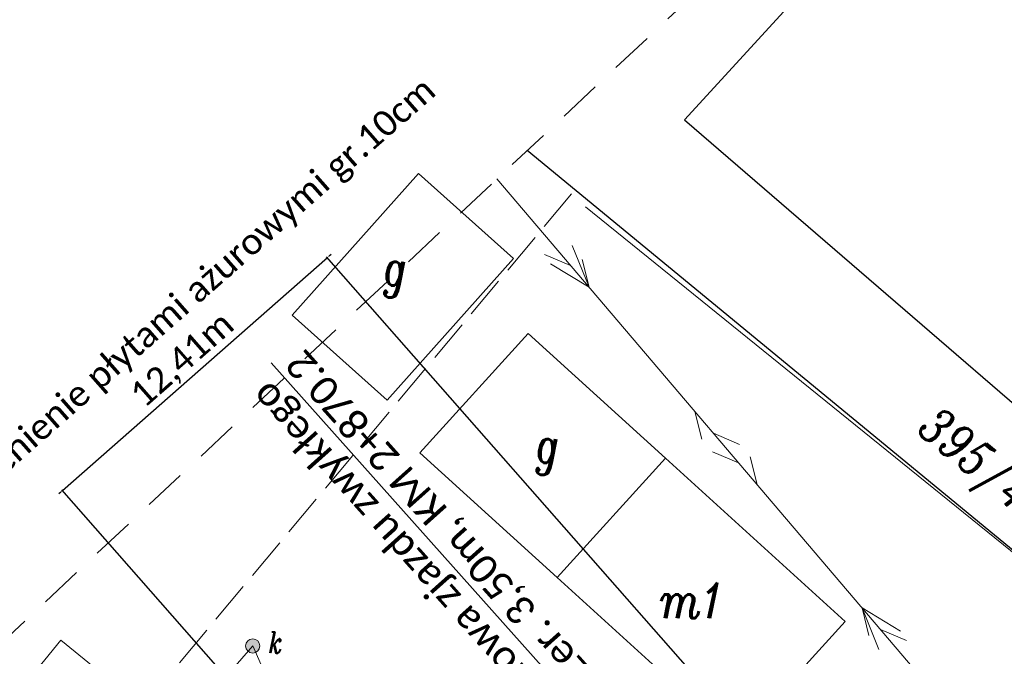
# Model space of a CAD drawing. Header units: metres. Extents: x -1 to 7476305, y 0 to 5497191.
# Tile 35 of 115: x 7474991 to 7475026, y 5496772 to 5496794. Entities that reach past the tile are written whole.
import ezdxf
from ezdxf.enums import TextEntityAlignment as Align

# ---------------------------------------------------------------- set-up
doc = ezdxf.new("R2010")
doc.units = ezdxf.units.M
for name, pattern in [('EGBK02-500', [2, 1.5, -0.5]), ('EGBO02-500', [2.5, 1.5, -1]), ('Krawedz', [0.75, 0.5, -0.25])]:
    doc.linetypes.add(name, pattern=pattern)
doc.layers.add('D_wymiary', color=7, linetype='Continuous')
for name, color, linetype, lineweight, true_color in [('EGBB01', 7, 'Continuous', 5, 0x0a0909), ('EGBD03', 7, 'Continuous', 5, 0x0a0909), ('EGBK02', 7, 'Continuous', 5, 0x0a0909), ('EGBO02', 7, 'Continuous', 5, 0x0a0909), ('KTOK05_01', 7, 'Continuous', 5, 0x0a0909), ('RTPW01', 7, 'Continuous', 5, 0x0a0909), ('suepnn', 7, 'Continuous', 5, 0x0a0909), ('SUPK_01', 7, 'Continuous', 5, 0x0a0909), ('sutp', 7, 'Continuous', 5, 0x0a0909), ('SUUS15_05_K', 7, 'Continuous', 5, 0x0a0909)]:
    doc.layers.add(name, color=color, linetype=linetype, lineweight=lineweight, true_color=true_color)
doc.layers.add('S-1_proj_obnizenia', color=7, linetype='Krawedz', lineweight=30)
doc.styles.add('! rom po 1.8mm', font='calibri.ttf', dxfattribs={"height": 0.9})
doc.styles.add('KAMIL', font='calibri.ttf', dxfattribs={"height": 0.75})
doc.styles.add('Style-ITALIC_1250', font='ITALIC_1250.shx')
doc.linetypes.add('KTOK05_01-500', pattern='A,3.75,[13,dgnlstyle-rozp_2015.shx,S=0.002778,R=0,X=0,Y=0],3.75', length=7.5)
doc.dimstyles.new('! 500', dxfattribs={"dimscale": 5, "dimtxt": 0.9, "dimasz": 0.18, "dimexe": 0.08, "dimexo": 0.04, "dimgap": 0.07, "dimtad": 1, "dimzin": 1, "dimtxsty": '! rom po 1.8mm', "dimcen": 0.09, "dimclrd": 256, "dimclre": 256, "dimclrt": 256, "dimazin": 1, "dimtfac": 1, "dimtix": 1, "dimtmove": 1, "dimatfit": 1, "dimfxl": 0.2, "dimlwd": -1, "dimlwe": -1, "dimarcsym": 0})

# ---------------------------------------------------------------- blocks, each defined once
blk = doc.blocks.new('*D90')
at = {"layer": 'D_wymiary', "transparency": 16777216}
for p, q in [((7475002.354, 5496785.841), (7475002.422, 5496785.9)), ((7474992.969, 5496777.585), (7475002.287, 5496785.782)), ((7475023.48, 5496761.689), (7475002.26, 5496785.812)), ((7475014.162, 5496753.492), (7474992.942, 5496777.615)), ((7474992.901, 5496777.526), (7474992.834, 5496777.466))]:
    blk.add_line(p, q, dxfattribs=at)
at = {"layer": 'D_wymiary', "lineweight": 30, "transparency": 16777216}
for points in [[(7475002.344, 5496785.852), (7475002.364, 5496785.83), (7475002.287, 5496785.782)], [(7474992.891, 5496777.537), (7474992.911, 5496777.515), (7474992.969, 5496777.585)]]:
    blk.add_solid(points, dxfattribs=at)
at = {"layer": 'Defpoints', "color": 0, "lineweight": 30, "transparency": 16777216}
for p in [(7475002.287, 5496785.782), (7475023.493, 5496761.674, 289.741), (7475014.175, 5496753.477, 289.721)]:
    blk.add_point(p, dxfattribs=at)
at = {"layer": 'D_wymiary', "lineweight": 30, "transparency": 16777216, "insert": (7474996.722, 5496782.714), "char_height": 0.9, "attachment_point": 5, "rotation": 41.3362, "style": '! rom po 1.8mm'}
blk.add_mtext('proj. umocnienie płytami ażurowymi gr.10cm \\P12,41m', dxfattribs=at)
blk = doc.blocks.new('SUUS15_05_K')
at = {"layer": 'SUUS15_05_K', "linetype": 'Continuous', "lineweight": 13, "true_color": 0x7a7a7a}
h = blk.add_hatch(color=8, dxfattribs=at)
edge = h.paths.add_edge_path()
edge.add_arc((0, 0), 0.25, 0, 360)
at = {"layer": 'SUUS15_05_K', "color": 36, "linetype": 'Continuous', "lineweight": 13, "true_color": 0x803300}
blk.add_circle((0, 0), 0.25, dxfattribs=at)
blk = doc.blocks.new('MDCP_klauzula')
at = {"layer": 'EGBB01', "color": 252, "linetype": 'Continuous', "lineweight": 18, "flags": 128}
for points in [[(7475005.493, 5496788.739), (7475008.838, 5496785.751), (7475004.39, 5496780.771), (7475001.044, 5496783.76), (7475005.493, 5496788.739)], [(7475020.512, 5496772.977), (7475014.183, 5496778.723), (7475010.371, 5496774.523), (7475016.7, 5496768.778), (7475020.512, 5496772.977)], [(7474999.801, 5496766.714), (7474992.901, 5496772.33), (7474989.366, 5496767.987), (7474990.657, 5496766.936), (7474987.222, 5496762.715), (7474991.211, 5496759.468), (7474994.646, 5496763.69), (7474996.266, 5496762.371), (7474999.801, 5496766.714)]]:
    blk.add_lwpolyline(points, close=True, dxfattribs=at)
blk.add_lwpolyline([(7475014.183, 5496778.723), (7475009.353, 5496783.108), (7475005.541, 5496778.908), (7475010.371, 5496774.523)], dxfattribs=at)
at = {"layer": 'EGBD03', "color": 96, "linetype": 'Continuous', "lineweight": 30, "flags": 128}
for points in [[(7475032.216, 5496810.98), (7475032.93, 5496810.35), (7475014.85, 5496790.63), (7475035.25, 5496773.04)], [(7475056.186, 5496789.58), (7475033.026, 5496770.04), (7475032.26, 5496770.67), (7475009.318, 5496789.546)]]:
    blk.add_lwpolyline(points, dxfattribs=at)
at = {"layer": 'EGBK02', "color": 252, "linetype": 'EGBK02-500', "lineweight": 18}
blk.add_line((7474995.8, 5496769.994), (7475011.078, 5496788.263), dxfattribs=at)
at = {"layer": 'EGBO02', "color": 252, "linetype": 'EGBO02-500', "lineweight": 18, "flags": 128}
blk.add_lwpolyline([(7474841.222, 5496643.003), (7474887.135, 5496580.225), (7474952.717, 5496636.531), (7475011.487, 5496696.697), (7475042.452, 5496728.267), (7475075.818, 5496754.639), (7475151.981, 5496814.306), (7475207.79, 5496879.799), (7475244.471, 5496937.344), (7475261.934, 5496992.564), (7475290.267, 5497036.604), (7475361.871, 5497109.05), (7475312.93, 5497156.379), (7475281.54, 5497123.712), (7475238.605, 5497076.129), (7475203.102, 5497029.307), (7475176.13, 5496968.87), (7475152.282, 5496929.365), (7475127.016, 5496890.885), (7475061.018, 5496837.939), (7474956.291, 5496739.91), (7474841.222, 5496643.003)], close=True, dxfattribs=at)
at = {"layer": 'KTOK05_01', "color": 252, "linetype": 'KTOK05_01-500', "lineweight": 18}
blk.add_line((7475011.37, 5496787.563), (7475029.873, 5496772.598), dxfattribs=at)
at = {"layer": 'suepnn', "color": 1, "linetype": 'Continuous', "lineweight": 13, "true_color": 0xfa0000}
blk.add_line((7475024.373, 5496769.616), (7475008.252, 5496788.548), dxfattribs=at)
at = {"layer": 'suepnn', "color": 1, "linetype": 'Continuous', "lineweight": 13, "true_color": 0xfa0000, "flags": 128}
for points in [[(7475010.902, 5496786.208), (7475011.494, 5496784.741), (7475010.141, 5496785.559)], [(7475021.691, 5496771.995), (7475021.099, 5496773.461), (7475022.453, 5496772.643)]]:
    blk.add_lwpolyline(points, dxfattribs=at)
at = {"layer": 'SUPK_01', "color": 36, "linetype": 'Continuous', "lineweight": 13, "true_color": 0x803300, "flags": 128}
blk.add_lwpolyline([(7474983.923, 5496737.877), (7475004.663, 5496753.805), (7475006.742, 5496755.979), (7474999.66, 5496772.121), (7474996.968, 5496769.02)], dxfattribs=at)
at = {"layer": 'sutp', "color": 30, "linetype": 'Continuous', "lineweight": 13, "true_color": 0xff9100}
for p, q in [((7475024.373, 5496769.616), (7475008.252, 5496788.548)), ((7475010.845, 5496785.503), (7475009.925, 5496785.894)), ((7475011.494, 5496784.741), (7475011.254, 5496785.712)), ((7475015.222, 5496780.364), (7475015.461, 5496779.393)), ((7475015.87, 5496779.602), (7475016.79, 5496779.211)), ((7475016.756, 5496778.562), (7475015.835, 5496778.953)), ((7475017.404, 5496777.801), (7475017.164, 5496778.772)), ((7475021.099, 5496773.461), (7475021.339, 5496772.49)), ((7475021.748, 5496772.7), (7475022.668, 5496772.309))]:
    blk.add_line(p, q, dxfattribs=at)
at = {"layer": 'SUUS15_05_K', "color": 252, "linetype": 'Continuous', "lineweight": 18}
blk.add_blockref('SUUS15_05_K', (7474999.66, 5496772.121), dxfattribs=at)
at = {"layer": 'EGBB01', "color": 252, "linetype": 'Continuous', "lineweight": 18, "style": 'Style-ITALIC_1250', "width": 0.8}
for s, p in [('g', (7475004.678, 5496785.423)), ('g', (7475010.039, 5496779.184)), ('m1', (7475015.145, 5496773.727))]:
    blk.add_text(s, height=1.25, dxfattribs=at).set_placement(p, align=Align.MIDDLE_CENTER)
at = {"layer": 'EGBD03', "color": 96, "linetype": 'Continuous', "lineweight": 30, "style": 'Style-ITALIC_1250', "width": 0.8}
blk.add_text('395/4', height=1.25, rotation=320.5536, dxfattribs=at).set_placement((7475022.985, 5496779.668))
at = {"layer": 'SUUS15_05_K', "color": 36, "linetype": 'Continuous', "lineweight": 13, "true_color": 0x803300, "style": 'Style-ITALIC_1250', "width": 0.8}
blk.add_text('k', height=0.75, dxfattribs=at).set_placement((7475000.206, 5496771.87))

msp = doc.modelspace()

# ---------------------------------------------------------------- dimensions: what is measured, and where the dimension line sits
at = {"layer": 'D_wymiary', "color": 18, "lineweight": 30, "true_color": 0x000000}
dim = msp.add_aligned_dim(p1=(7475014.175, 5496753.477, 289.721), p2=(7475023.493, 5496761.674, 289.741), distance=32.108, text='proj. umocnienie płytami ażurowymi gr.10cm \\P<>m', dimstyle='! 500', override={"dimscale": 0.5}, dxfattribs=at)
dim.commit()
dim.dimension.update_dxf_attribs({"geometry": '*D90', "text_midpoint": (7474996.722, 5496782.714)})

# ---------------------------------------------------------------- next in the draw order: block references
at = {"layer": 'RTPW01', "color": 18, "lineweight": 30, "true_color": 0x000000}
msp.add_blockref('MDCP_klauzula', (0, 0), dxfattribs=at)

# ---------------------------------------------------------------- next in the draw order: linework, layer by layer
at = {"layer": 'S-1_proj_obnizenia', "color": 7, "linetype": 'Continuous', "lineweight": 18}
msp.add_line((7475021.963, 5496757.838), (7475000.31, 5496782.074), dxfattribs=at)

# ---------------------------------------------------------------- next in the draw order: texts
at = {"layer": 'S-1_proj_obnizenia', "color": 7, "linetype": 'Continuous', "lineweight": 30, "insert": (7475000.56, 5496781.794), "char_height": 1, "attachment_point": 6, "rotation": 131.7773, "style": 'KAMIL'}
msp.add_mtext('{\\C256;Przebudowa \\fCalibri|b0|i0|c238|p34;zjazdu zwykłego\\P\\fCalibri|b0|i0|c0|p34; szer. 3,50m, KM 2+870.2}', dxfattribs=at)

doc.saveas('drawing.dxf')
